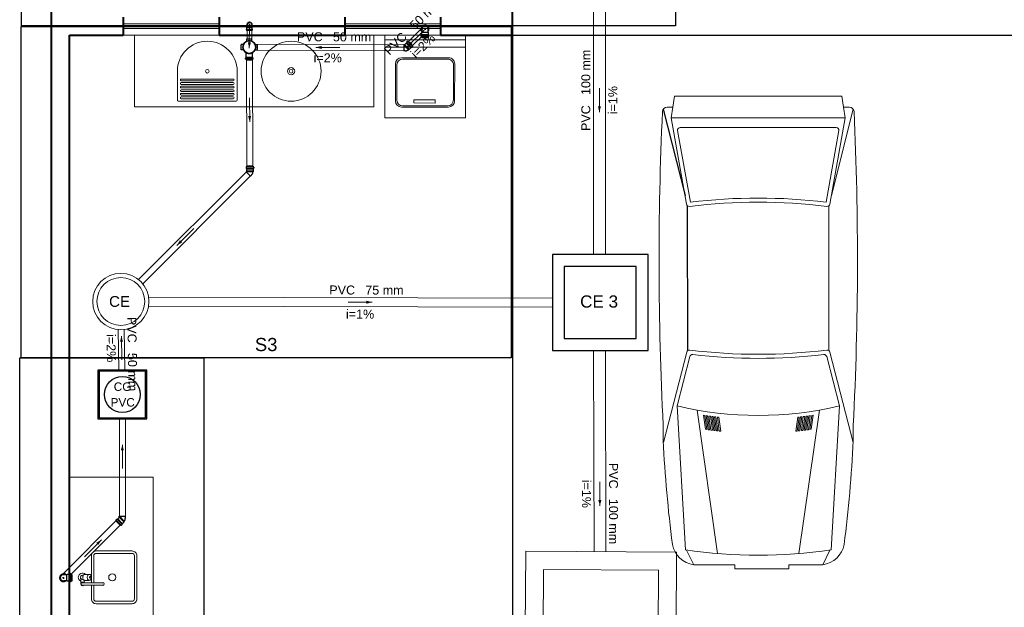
# Model space of a CAD drawing. Header units: millimetres. Extents: x 26 to 1362, y 24 to 358.
# Tile 193 of 256: x 987 to 995, y 335 to 340. Entities that reach past the tile are written whole.
import ezdxf

# ---------------------------------------------------------------- set-up
doc = ezdxf.new("R2010")
doc.units = ezdxf.units.MM
doc.linetypes.add('CONTINU', pattern=[0])
for name, color, linetype in [('ARQ-PISO', 8, 'Continuous'), ('EXTERN-I', 251, 'Continuous'), ('Simbolos', 5, 'Continuous'), ('Simbolos_int', 2, 'Continuous')]:
    doc.layers.add(name, color=color, linetype=linetype)
for name, color, linetype, lineweight in [('DI-Detalhes', 1, 'Continuous', 30), ('MB_ALVENARIA', 7, 'Continuous', 40), ('MB_ESQUADRIA', 7, 'Continuous', 5), ('MB_MOBILIÁRIO', 8, 'Continuous', 13), ('Nível 1', 7, 'Continuous', 5), ('Textos', 7, 'Continuous', 5), ('TQ-Condutos', 3, 'Continuous', 5), ('TQ-Conexões', 9, 'Continuous', 5), ('TQ-Sentido conduto', 9, 'Continuous', 5), ('TQ-Textos conduto', 7, 'Continuous', 5)]:
    doc.layers.add(name, color=color, linetype=linetype, lineweight=lineweight)
doc.styles.add('arial', font='arial.ttf')

msp = doc.modelspace()

# ---------------------------------------------------------------- hatches: boundary and pattern name
at = {"layer": 'TQ-Sentido conduto', "linetype": 'CONTINU'}
for points in [[(988.9686, 339.8661), (988.9821, 339.9142), (988.9562, 339.9145)], [(990.2869, 339.8761), (990.3304, 339.9007), (990.3122, 339.9192)], [(989.5238, 339.8714), (989.5721, 339.8583), (989.5722, 339.8842)], [(991.8928, 339.3314), (991.9057, 339.3797), (991.8799, 339.3797)], [(988.9716, 339.2511), (988.9843, 339.2994), (988.9584, 339.2993)], [(988.3639, 338.2187), (988.4072, 338.2437), (988.3889, 338.262)], [(989.9942, 337.7444), (989.9459, 337.7575), (989.9458, 337.7316)], [(987.9002, 337.4622), (987.8881, 337.4137), (987.9139, 337.4141)], [(987.9081, 336.5553), (987.8952, 336.507), (987.9211, 336.507)], [(991.8967, 336.0451), (991.9095, 336.0935), (991.8837, 336.0934)], [(987.7326, 335.761), (987.6893, 335.736), (987.7076, 335.7177)]]:
    msp.add_hatch(color=256, dxfattribs=at).paths.add_polyline_path(points)

# ---------------------------------------------------------------- linework, layer by layer
at = {"layer": 'ARQ-PISO', "linetype": 'CONTINU'}
for q in [(999.2956, 339.975), (991.1656, 330.8243)]:
    msp.add_line((991.1656, 339.9743), q, dxfattribs=at)
at = {"layer": 'DI-Detalhes', "linetype": 'CONTINU'}
for points in [[(987.0662, 341.9076), (992.5283, 341.9076), (992.5283, 340.0525), (987.0662, 340.0525), (987.0662, 341.9076)], [(987.0617, 340.0457), (991.1569, 340.0457), (991.1569, 337.2796), (987.0617, 337.2796), (987.0617, 340.0457)], [(987.0507, 337.2796), (988.5895, 337.2796), (988.5895, 334.5848), (987.0507, 334.5848), (987.0507, 337.2796)]]:
    msp.add_lwpolyline(points, dxfattribs=at)
at = {"layer": 'EXTERN-I', "linetype": 'CONTINU'}
for p, q in [((992.4258, 339.3552), (992.6082, 338.6339)), ((992.6312, 337.3408), (992.6297, 338.5488))]:
    msp.add_line(p, q, dxfattribs=at)
at = {"layer": 'MB_ALVENARIA', "linetype": 'CONTINU'}
msp.add_line((987.3156, 302.9143), (987.3156, 347.8343), dxfattribs=at)
for points in [[(991.1656, 339.9743), (991.1656, 340.2743)], [(987.9156, 340.1243), (987.9156, 339.9743)], [(988.7156, 340.1243), (988.7156, 339.9743)], [(989.7656, 340.1243), (989.7656, 339.9743)], [(990.5656, 340.1243), (990.5656, 339.9743)], [(987.4656, 339.9743), (987.9156, 339.9743)], [(987.4656, 330.8243), (987.4656, 339.9743)], [(988.7156, 339.9743), (989.7656, 339.9743)], [(990.5656, 339.9743), (991.1656, 339.9743)]]:
    msp.add_lwpolyline(points, dxfattribs=at)
at = {"layer": 'MB_ESQUADRIA', "linetype": 'CONTINU'}
for points in [[(987.9156, 340.0693), (988.7156, 340.0693)], [(989.7656, 340.0693), (990.5656, 340.0693)], [(987.9156, 340.0293), (988.7156, 340.0293)], [(989.7656, 340.0293), (990.5656, 340.0293)], [(987.9156, 339.9743), (988.7156, 339.9743)], [(989.7656, 339.9743), (990.5656, 339.9743)]]:
    msp.add_lwpolyline(points, dxfattribs=at)
at = {"layer": 'MB_MOBILIÁRIO', "linetype": 'CONTINU'}
for p, q in [((988.0087, 339.3743), (988.0087, 339.9743)), ((990.0087, 339.3743), (990.0087, 339.9743)), ((990.0996, 339.9743), (990.0996, 339.2833)), ((990.7745, 339.9343), (990.0996, 339.9343)), ((990.7731, 339.2833), (990.7745, 339.9743)), ((990.7745, 339.8743), (990.0996, 339.8743)), ((990.1896, 339.7343), (990.1896, 339.4233)), ((990.634, 339.7843), (990.2396, 339.7843)), ((990.624, 339.7743), (990.2496, 339.7743)), ((990.6834, 339.4232), (990.684, 339.7342)), ((988.3674, 339.6727), (988.3674, 339.4302)), ((988.8674, 339.4302), (988.8674, 339.6727)), ((990.1996, 339.7243), (990.1996, 339.4333)), ((990.6734, 339.4332), (990.674, 339.7242)), ((988.8349, 339.6077), (988.3999, 339.6077)), ((988.3999, 339.5927), (988.8349, 339.5927)), ((988.8349, 339.5777), (988.3999, 339.5777)), ((988.3999, 339.5627), (988.8349, 339.5627)), ((988.8349, 339.5477), (988.3999, 339.5477)), ((988.3999, 339.5327), (988.8349, 339.5327)), ((988.8349, 339.5177), (988.3999, 339.5177)), ((988.3999, 339.5027), (988.8349, 339.5027)), ((988.8349, 339.4877), (988.3999, 339.4877)), ((988.3749, 339.4227), (988.8599, 339.4227)), ((988.3999, 339.4727), (988.8349, 339.4727)), ((988.8349, 339.4577), (988.3999, 339.4577)), ((988.3999, 339.4427), (988.8349, 339.4427)), ((990.5203, 339.4343), (990.3414, 339.4343)), ((990.3414, 339.4343), (990.3414, 339.4096)), ((990.3414, 339.4096), (990.5203, 339.4065)), ((990.5203, 339.4065), (990.5203, 339.4343)), ((988.0087, 339.3743), (990.0087, 339.3743)), ((990.2396, 339.3733), (990.6334, 339.3733)), ((990.2496, 339.3833), (990.6234, 339.3833)), ((994.013, 339.3552), (993.8306, 338.6339)), ((990.0996, 339.2833), (990.7731, 339.2833)), ((992.4922, 339.2826), (993.9466, 339.2826)), ((993.8076, 337.3408), (993.8091, 338.5488)), ((992.7092, 336.844), (992.8792, 335.6456)), ((993.7296, 336.844), (993.5596, 335.6456)), ((988.1656, 336.2852), (987.4656, 336.2852)), ((988.1656, 336.2852), (988.1656, 334.6102)), ((992.6809, 335.5522), (992.6214, 335.6751)), ((993.7579, 335.5522), (993.8174, 335.6751))]:
    msp.add_line(p, q, dxfattribs=at)
for points in [[(993.9322, 339.3733), (993.9797, 339.3733, -0.400755), (994.0194, 339.3354), (994.0194, 339.3354, -0.024282), (994.0131, 336.7168), (994.0131, 336.7168), (994.0131, 336.5894, -0.01958), (993.9364, 335.7222), (993.9364, 335.7222, -0.323148), (993.7579, 335.5522), (993.7579, 335.5522), (993.4745, 335.5522), (993.4745, 335.5182), (993.0251, 335.5182), (993.0251, 335.5522), (992.6809, 335.5522, -0.323148), (992.5024, 335.7222), (992.5024, 335.7222, -0.01958), (992.4257, 336.5894), (992.4257, 336.5894), (992.4257, 336.7168, -0.024282), (992.4195, 339.3354), (992.4195, 339.3354, -0.400755), (992.4591, 339.3733), (992.4591, 339.3733), (992.5066, 339.3733), (992.5209, 339.464), (993.9179, 339.464), (993.9322, 339.3733)], [(993.9322, 339.3733), (993.9466, 339.2826), (993.8179, 338.563, -0.39825), (993.7928, 338.5445), (993.7928, 338.5445, 0.061136), (992.646, 338.5445), (992.646, 338.5445, -0.39825), (992.6209, 338.563), (992.6209, 338.563), (992.4922, 339.2826), (992.5066, 339.3733)], [(993.8931, 339.1765), (993.7863, 338.5796, 0.06), (992.6525, 338.5796), (992.6525, 338.5796), (992.5457, 339.1765, -0.467038), (992.5681, 339.2032), (992.5681, 339.2032), (993.8707, 339.2032, -0.467038), (993.8931, 339.1765), (993.8931, 339.1765)], [(994.0123, 336.5724), (993.8168, 337.3278, 0.376264), (993.7921, 337.3446), (993.7921, 337.3446, -0.061052), (992.6467, 337.3446), (992.6467, 337.3446, 0.376264), (992.622, 337.3278), (992.622, 337.3278), (992.4266, 336.5724)], [(993.8278, 335.6767, -0.074208), (992.611, 335.6767), (992.611, 335.6767), (992.541, 336.8788), (992.6475, 337.2905, -0.374478), (992.6721, 337.3073), (992.6721, 337.3073, 0.05791), (993.7667, 337.3073), (993.7667, 337.3073, -0.374478), (993.7913, 337.2905), (993.7913, 337.2905), (993.8978, 336.8788), (993.8278, 335.6767)], [(987.6492, 335.3827), (987.6492, 335.2677, 0.414214), (987.6892, 335.2277), (987.6892, 335.2277), (987.9892, 335.2277, 0.414214), (988.0292, 335.2677), (988.0292, 335.2677), (988.0292, 335.6277, 0.414214), (987.9892, 335.6677), (987.9892, 335.6677), (987.6892, 335.6677, 0.414214), (987.6492, 335.6277), (987.6492, 335.6277), (987.6492, 335.4552)], [(987.6692, 335.3827), (987.6692, 335.2677, 0.414214), (987.6892, 335.2477), (987.6892, 335.2477), (987.9892, 335.2477, 0.414214), (988.0092, 335.2677), (988.0092, 335.2677), (988.0092, 335.6277, 0.414214), (987.9892, 335.6477), (987.9892, 335.6477), (987.6892, 335.6477, 0.414214), (987.6692, 335.6277), (987.6692, 335.6277), (987.6692, 335.4027)], [(987.5601, 335.4161, -1.181649), (987.5996, 335.4727), (987.5996, 335.4727)], [(987.5821, 335.4652), (987.5751, 335.4652, 0.546464), (987.5592, 335.4404), (987.5592, 335.4404, 0.10784), (987.5601, 335.4363), (987.5601, 335.4363), (987.5601, 335.3927)], [(987.6323, 335.4727), (987.5947, 335.4727, 0.133256), (987.5883, 335.471), (987.5883, 335.471, 0.106756), (987.5822, 335.4654), (987.5822, 335.4654, 0.082828), (987.5785, 335.4576), (987.5785, 335.4576, 0.071352), (987.577, 335.4477), (987.577, 335.4477, 0.071352), (987.5785, 335.4378), (987.5785, 335.4378, 0.082828), (987.5822, 335.43), (987.5822, 335.43, 0.106756), (987.5883, 335.4245), (987.5883, 335.4245, 0.133256), (987.5947, 335.4227), (987.5947, 335.4227), (987.6323, 335.4227)], [(987.6323, 335.4227, 0.133256), (987.6387, 335.4245), (987.6387, 335.4245, 0.106756), (987.6448, 335.43), (987.6448, 335.43, 0.082828), (987.6486, 335.4378), (987.6486, 335.4378, 0.071352), (987.65, 335.4477), (987.65, 335.4477, 0.071352), (987.6486, 335.4576), (987.6486, 335.4576, 0.082828), (987.6448, 335.4654), (987.6448, 335.4654, 0.106756), (987.6387, 335.471), (987.6387, 335.471, 0.133256), (987.6323, 335.4727), (987.6323, 335.4727, 0.133256), (987.6259, 335.471), (987.6259, 335.471, 0.106756), (987.6198, 335.4654), (987.6198, 335.4654, 0.082828), (987.6161, 335.4576), (987.6161, 335.4576, 0.071352), (987.6146, 335.4477), (987.6146, 335.4477, 0.071352), (987.6161, 335.4378), (987.6161, 335.4378, 0.082828), (987.6198, 335.43), (987.6198, 335.43, 0.106756), (987.6259, 335.4245), (987.6259, 335.4245, 0.133256), (987.6323, 335.4227), (987.6323, 335.4227)], [(987.6398, 335.4552, 0.133256), (987.6379, 335.4547), (987.6379, 335.4547, 0.106756), (987.6361, 335.453), (987.6361, 335.453, 0.082828), (987.6349, 335.4507), (987.6349, 335.4507, 0.071352), (987.6345, 335.4477), (987.6345, 335.4477, 0.071352), (987.6349, 335.4447), (987.6349, 335.4447, 0.082828), (987.6361, 335.4424), (987.6361, 335.4424, 0.106756), (987.6379, 335.4407), (987.6379, 335.4407, 0.133256), (987.6398, 335.4402), (987.6398, 335.4402, 0.133256), (987.6417, 335.4407), (987.6417, 335.4407, 0.106756), (987.6436, 335.4424), (987.6436, 335.4424, 0.082828), (987.6447, 335.4447), (987.6447, 335.4447, 0.071352), (987.6451, 335.4477), (987.6451, 335.4477, 0.071352), (987.6447, 335.4507), (987.6447, 335.4507, 0.082828), (987.6436, 335.453), (987.6436, 335.453, 0.106756), (987.6417, 335.4547), (987.6417, 335.4547, 0.133256), (987.6398, 335.4552), (987.6398, 335.4552)], [(987.5601, 335.4387, 0.263265), (987.5751, 335.4302), (987.5751, 335.4302), (987.5821, 335.4302)], [(987.5863, 335.3827, -2.618034), (987.5863, 335.4027), (987.5863, 335.4027)], [(987.5751, 335.3827, -1), (987.5751, 335.4027), (987.5751, 335.4027)], [(987.5996, 335.4227, -0.083262), (987.5901, 335.4161), (987.5901, 335.4161)], [(987.7376, 335.4027, -2), (987.7376, 335.3827), (987.7376, 335.3827)], [(987.7451, 335.4027, -1), (987.7451, 335.3827), (987.7451, 335.3827)]]:
    msp.add_lwpolyline(points, format="xyb", dxfattribs=at)
for points in [[(992.7728, 336.7991), (992.7611, 336.8009), (992.7611, 336.8009), (992.7777, 336.6838), (992.7894, 336.6821), (992.7894, 336.6821), (992.7728, 336.7991)], [(992.8128, 336.6789), (992.7962, 336.7957), (992.7845, 336.7974), (992.7845, 336.7974), (992.8011, 336.6805), (992.8128, 336.6789), (992.8128, 336.6789)], [(992.8079, 336.794), (992.8244, 336.6774), (992.8361, 336.6759), (992.8361, 336.6759), (992.8196, 336.7924), (992.8079, 336.794), (992.8079, 336.794)], [(992.8594, 336.6731), (992.8429, 336.7893), (992.8312, 336.7908), (992.8312, 336.7908), (992.8478, 336.6745), (992.8594, 336.6731), (992.8594, 336.6731)], [(992.8662, 336.7864), (992.8546, 336.7879), (992.8546, 336.7879), (992.871, 336.6717), (992.8827, 336.6704), (992.8827, 336.6704), (992.8662, 336.7864)], [(992.9059, 336.668), (992.8895, 336.7838), (992.8779, 336.7851), (992.8779, 336.7851), (992.8943, 336.6692), (992.9059, 336.668), (992.9059, 336.668)], [(993.5609, 336.7851), (993.5493, 336.7838), (993.5493, 336.7838), (993.5329, 336.668), (993.5445, 336.6692), (993.5445, 336.6692), (993.5609, 336.7851)], [(993.5678, 336.6717), (993.5842, 336.7879), (993.5726, 336.7864), (993.5726, 336.7864), (993.5561, 336.6704), (993.5678, 336.6717), (993.5678, 336.6717)], [(993.5911, 336.6745), (993.6076, 336.7908), (993.5959, 336.7893), (993.5959, 336.7893), (993.5794, 336.6731), (993.5911, 336.6745), (993.5911, 336.6745)], [(993.6027, 336.6759), (993.6144, 336.6774), (993.6144, 336.6774), (993.6309, 336.794), (993.6192, 336.7924), (993.6192, 336.7924), (993.6027, 336.6759)], [(993.6377, 336.6805), (993.6543, 336.7974), (993.6426, 336.7957), (993.6426, 336.7957), (993.626, 336.6789), (993.6377, 336.6805), (993.6377, 336.6805)], [(993.666, 336.7991), (993.6494, 336.6821), (993.6611, 336.6838), (993.6611, 336.6838), (993.6777, 336.8009), (993.666, 336.7991), (993.666, 336.7991)], [(987.5751, 335.4027), (987.7451, 335.4027)], [(987.5751, 335.3827), (987.7451, 335.3827)], [(987.5901, 335.4027), (987.5901, 335.4236)], [(987.6492, 335.4403), (987.6492, 335.4027)]]:
    msp.add_lwpolyline(points, dxfattribs=at)
for centre, radius in [((989.3174, 339.6727), 0.25), ((988.6174, 339.6727), 0.015), ((989.3174, 339.6727), 0.03), ((989.3174, 339.6727), 0.015), ((987.8242, 335.4477), 0.03)]:
    msp.add_circle(centre, radius, dxfattribs=at)
for centre, radius, start, end in [((988.6174, 339.6727), 0.25, 0, 180), ((990.2396, 339.7343), 0.05, 90, 180), ((990.2496, 339.7243), 0.05, 90, 180), ((990.624, 339.7243), 0.05, 359.89041, 90), ((990.634, 339.7343), 0.05, 359.89041, 90), ((988.3999, 339.6002), 0.0075, 90, 180), ((988.3999, 339.6002), 0.0075, 180, 270), ((988.3999, 339.5702), 0.0075, 90, 180), ((988.3999, 339.5702), 0.0075, 180, 270), ((988.8349, 339.6002), 0.0075, 360, 90), ((988.8349, 339.6002), 0.0075, 270, 360), ((988.8349, 339.5702), 0.0075, 0, 90), ((988.8349, 339.5702), 0.0075, 270, 360), ((988.3999, 339.5402), 0.0075, 90, 180), ((988.3999, 339.5402), 0.0075, 180, 270), ((988.3999, 339.5102), 0.0075, 90, 180), ((988.3999, 339.5102), 0.0075, 180, 270), ((988.3999, 339.4802), 0.0075, 90, 180), ((988.8349, 339.5402), 0.0075, 0, 90), ((988.8349, 339.5402), 0.0075, 270, 360), ((988.8349, 339.5102), 0.0075, 0, 90), ((988.8349, 339.5102), 0.0075, 270, 360), ((988.8349, 339.4802), 0.0075, 0, 90), ((988.3749, 339.4302), 0.0075, 180, 270), ((988.3999, 339.4802), 0.0075, 180, 270), ((988.3999, 339.4502), 0.0075, 90, 180), ((988.3999, 339.4502), 0.0075, 180, 270), ((988.8349, 339.4802), 0.0075, 270, 360), ((988.8349, 339.4502), 0.0075, 0, 90), ((988.8349, 339.4502), 0.0075, 270, 0), ((988.8599, 339.4302), 0.0075, 270, 0), ((990.2396, 339.4233), 0.05, 180, 270), ((990.2496, 339.4333), 0.05, 180, 270), ((990.6234, 339.4333), 0.05, 270, 359.89041), ((990.6334, 339.4233), 0.05, 270, 359.89041), ((993.2194, 339.7386), 2.9392, 256.65456, 283.34544)]:
    msp.add_arc(centre, radius, start, end, dxfattribs=at)
at = {"layer": 'Nível 1', "color": 9, "linetype": 'CONTINU'}
msp.add_circle((987.8956, 337.7504), 0.235, dxfattribs=at)
at = {"layer": 'Nível 1', "color": 7, "linetype": 'CONTINU'}
msp.add_circle((987.8956, 337.7504), 0.2, dxfattribs=at)
at = {"layer": 'Simbolos', "linetype": 'CONTINU'}
for p, q in [((988.9503, 340.0586), (988.9502, 340.0489)), ((988.9453, 340.0171), (988.9454, 340.0219)), ((988.9461, 340.0162), (988.9476, 340.0157)), ((988.9463, 340.0229), (988.9475, 340.023)), ((988.9483, 340.0117), (988.9483, 340.0148)), ((988.9924, 340.0111), (988.9483, 340.0117)), ((988.9484, 340.024), (988.9486, 340.0381)), ((988.9486, 340.0381), (988.95, 340.0396)), ((988.9502, 340.0489), (988.95, 340.0396)), ((988.9914, 340.0484), (988.9912, 340.0391)), ((988.9927, 340.0376), (988.9912, 340.0391)), ((988.9915, 340.0581), (988.9914, 340.0484)), ((988.9924, 340.0111), (988.9924, 340.0142)), ((988.9925, 340.0234), (988.9927, 340.0376)), ((988.9947, 340.0156), (988.9931, 340.0152)), ((988.9946, 340.0223), (988.9934, 340.0224)), ((988.9954, 340.0165), (988.9955, 340.0213)), ((990.4057, 340.0288), (990.395, 340.0182)), ((990.4095, 339.9772), (990.4097, 339.9774)), ((990.4095, 339.9725), (990.4095, 339.9772)), ((990.4097, 339.9774), (990.4098, 339.9942)), ((990.4098, 339.9942), (990.4117, 339.996)), ((990.4117, 339.996), (990.4118, 340.0213)), ((990.4623, 339.9956), (990.4625, 340.0209)), ((990.4641, 339.9938), (990.4623, 339.9956)), ((990.464, 339.977), (990.4641, 339.9938)), ((990.4642, 339.9768), (990.464, 339.977)), ((990.4642, 339.9722), (990.4642, 339.9768)), ((988.9201, 339.8953), (988.8999, 339.8952)), ((988.9001, 339.8516), (988.8999, 339.8952)), ((988.9465, 339.9427), (988.9901, 339.9429)), ((988.9466, 339.9221), (988.9465, 339.9427)), ((988.9902, 339.9223), (988.9901, 339.9429)), ((989.017, 339.8958), (989.0377, 339.8959)), ((989.0379, 339.8523), (989.0377, 339.8959)), ((990.2666, 339.8937), (990.2586, 339.8938)), ((990.2796, 339.907), (990.2677, 339.8952)), ((990.2677, 339.8952), (990.2677, 339.8947)), ((990.283, 339.9106), (990.2796, 339.9073)), ((990.2796, 339.9073), (990.2796, 339.907)), ((990.2813, 339.914), (990.283, 339.9119)), ((990.2877, 339.9215), (990.2814, 339.9153)), ((990.2889, 339.9216), (990.2915, 339.9201)), ((990.2958, 339.9233), (990.2927, 339.9202)), ((990.3342, 339.8843), (990.2958, 339.9233)), ((990.405, 339.9616), (990.405, 339.9703)), ((990.4057, 339.9606), (990.4087, 339.9598)), ((990.4059, 339.9713), (990.4086, 339.9715)), ((990.4094, 339.9545), (990.4094, 339.9588)), ((990.4094, 339.9545), (990.4641, 339.9541)), ((990.4641, 339.9541), (990.4641, 339.9584)), ((990.4678, 339.9602), (990.4648, 339.9594)), ((990.4677, 339.9709), (990.4651, 339.9711)), ((990.4686, 339.9611), (990.4686, 339.9699)), ((988.9204, 339.8517), (988.9001, 339.8516)), ((988.9419, 339.7898), (988.9417, 339.8271)), ((988.9962, 339.79), (988.996, 339.8274)), ((989.0172, 339.8522), (989.0379, 339.8523)), ((990.2707, 339.843), (990.2582, 339.8431)), ((990.2991, 339.8525), (990.3003, 339.8515)), ((990.3023, 339.8536), (990.3003, 339.8515)), ((990.3032, 339.8566), (990.3014, 339.8547)), ((990.3014, 339.8547), (990.3023, 339.8536)), ((990.3058, 339.8565), (990.3032, 339.8566)), ((990.3177, 339.8683), (990.3058, 339.8565)), ((990.318, 339.8683), (990.3177, 339.8683)), ((990.3214, 339.8716), (990.318, 339.8683)), ((990.3247, 339.87), (990.3227, 339.8717)), ((990.3323, 339.8762), (990.3261, 339.87)), ((990.3325, 339.8774), (990.331, 339.8801)), ((990.3342, 339.8843), (990.3311, 339.8813)), ((988.9373, 339.7757), (988.9373, 339.7826)), ((988.9418, 339.7738), (988.9381, 339.7748)), ((988.9408, 339.7839), (988.9382, 339.7836)), ((988.9417, 339.7896), (988.9419, 339.7898)), ((988.9417, 339.7849), (988.9417, 339.7896)), ((988.9418, 339.7668), (988.9418, 339.7738)), ((988.9418, 339.7668), (988.9965, 339.7671)), ((988.9964, 339.7898), (988.9962, 339.79)), ((988.9964, 339.7851), (988.9964, 339.7898)), ((988.9965, 339.774), (989.0002, 339.7751)), ((988.9965, 339.7671), (988.9965, 339.774)), ((988.9974, 339.7841), (989, 339.7839)), ((989.0009, 339.776), (989.0009, 339.7829)), ((988.9468, 338.8373), (988.9411, 338.8316)), ((988.9416, 338.8717), (988.9416, 338.863)), ((988.9423, 338.8727), (988.9453, 338.8735)), ((988.9425, 338.862), (988.9452, 338.8618)), ((989.0007, 338.8791), (988.946, 338.8788)), ((988.946, 338.8788), (988.946, 338.8745)), ((988.9461, 338.8608), (988.9461, 338.8561)), ((988.9461, 338.8561), (988.9463, 338.8559)), ((988.9463, 338.8559), (988.9464, 338.8391)), ((988.9464, 338.8391), (988.9468, 338.8387)), ((989.0007, 338.8394), (988.9989, 338.8375)), ((988.9989, 338.8375), (988.9989, 338.8349)), ((988.9989, 338.8349), (989.0004, 338.8348)), ((988.9989, 338.8317), (989.0004, 338.8319)), ((989.0004, 338.8348), (989.0004, 338.8319)), ((989.0008, 338.8564), (989.0006, 338.8562)), ((989.0006, 338.8562), (989.0007, 338.8394)), ((989.0007, 338.8791), (989.0007, 338.8748)), ((989.0008, 338.861), (989.0008, 338.8564)), ((989.0044, 338.873), (989.0015, 338.8738)), ((989.0043, 338.8623), (989.0017, 338.862)), ((989.0052, 338.872), (989.0052, 338.8633)), ((988.9859, 338.8048), (988.9771, 338.7959)), ((987.8694, 335.9362), (987.8812, 335.9481)), ((987.8812, 335.9481), (987.8818, 335.9481)), ((987.8828, 335.9491), (987.8828, 335.9572)), ((987.9335, 335.9447), (987.9335, 335.9572)), ((987.853, 335.9201), (987.8561, 335.9232)), ((987.8917, 335.8815), (987.853, 335.9201)), ((987.8547, 335.9271), (987.8562, 335.9244)), ((987.8549, 335.9283), (987.861, 335.9345)), ((987.8624, 335.9345), (987.8644, 335.9328)), ((987.8658, 335.9329), (987.8691, 335.9362)), ((987.8691, 335.9362), (987.8694, 335.9362)), ((987.8917, 335.8815), (987.8947, 335.8845)), ((987.8986, 335.8831), (987.896, 335.8847)), ((987.8998, 335.8833), (987.906, 335.8895)), ((987.9044, 335.8942), (987.9078, 335.8975)), ((987.9061, 335.8909), (987.9044, 335.8929)), ((987.9078, 335.8978), (987.9196, 335.9097)), ((987.9078, 335.8975), (987.9078, 335.8978)), ((987.9196, 335.9122), (987.9215, 335.9141)), ((987.9196, 335.9097), (987.9196, 335.9122)), ((987.9215, 335.9141), (987.9226, 335.9131)), ((987.9226, 335.9131), (987.9247, 335.9152)), ((987.9237, 335.9163), (987.9247, 335.9152)), ((987.4113, 335.4756), (987.4219, 335.4863)), ((987.4441, 335.4694), (987.4188, 335.4694)), ((987.4459, 335.4712), (987.4441, 335.4694)), ((987.4627, 335.4712), (987.4459, 335.4712)), ((987.4629, 335.4714), (987.4627, 335.4712)), ((987.4675, 335.4714), (987.4629, 335.4714)), ((987.4688, 335.475), (987.4685, 335.4723)), ((987.4785, 335.4759), (987.4698, 335.4759)), ((987.4795, 335.4751), (987.4803, 335.4722)), ((987.4856, 335.4714), (987.4813, 335.4714)), ((987.4856, 335.4714), (987.4856, 335.4167)), ((987.4441, 335.4187), (987.4188, 335.4187)), ((987.4459, 335.4169), (987.4441, 335.4187)), ((987.4627, 335.4169), (987.4459, 335.4169)), ((987.4629, 335.4167), (987.4627, 335.4169)), ((987.4675, 335.4167), (987.4629, 335.4167)), ((987.4688, 335.4132), (987.4685, 335.4158)), ((987.4785, 335.4123), (987.4698, 335.4123)), ((987.4795, 335.413), (987.4803, 335.416)), ((987.4856, 335.4167), (987.4813, 335.4167))]:
    msp.add_line(p, q, dxfattribs=at)
for points in [[(988.9915, 340.0581), (988.9912, 340.0617), (988.9903, 340.0652), (988.9888, 340.0685), (988.9868, 340.0714), (988.9843, 340.074), (988.9814, 340.0761), (988.9781, 340.0776), (988.9747, 340.0786), (988.9711, 340.079), (988.9675, 340.0787), (988.9641, 340.0778), (988.9608, 340.0763), (988.9578, 340.0743), (988.9553, 340.0718), (988.9532, 340.0689), (988.9516, 340.0657), (988.9506, 340.0622), (988.9503, 340.0586)], [(988.9453, 340.0171), (988.9453, 340.017), (988.9454, 340.0168), (988.9454, 340.0167), (988.9455, 340.0166), (988.9456, 340.0165), (988.9457, 340.0164), (988.9458, 340.0163), (988.9459, 340.0162), (988.9461, 340.0162)], [(988.9463, 340.0229), (988.9461, 340.0229), (988.946, 340.0228), (988.9458, 340.0227), (988.9457, 340.0226), (988.9456, 340.0225), (988.9455, 340.0224), (988.9454, 340.0222), (988.9454, 340.0221), (988.9454, 340.0219)], [(988.9475, 340.023), (988.9476, 340.023), (988.9478, 340.0231), (988.9479, 340.0231), (988.9481, 340.0232), (988.9482, 340.0234), (988.9483, 340.0235), (988.9483, 340.0236), (988.9484, 340.0238), (988.9484, 340.024)], [(988.9483, 340.0148), (988.9483, 340.0149), (988.9483, 340.015), (988.9482, 340.0152), (988.9481, 340.0153), (988.9481, 340.0154), (988.9479, 340.0155), (988.9478, 340.0156), (988.9477, 340.0157), (988.9476, 340.0157)], [(988.9931, 340.0152), (988.993, 340.0151), (988.9929, 340.0151), (988.9928, 340.015), (988.9927, 340.0149), (988.9926, 340.0148), (988.9925, 340.0147), (988.9924, 340.0145), (988.9924, 340.0144), (988.9924, 340.0142)], [(988.9925, 340.0234), (988.9925, 340.0233), (988.9926, 340.0231), (988.9926, 340.023), (988.9927, 340.0228), (988.9928, 340.0227), (988.9929, 340.0226), (988.9931, 340.0225), (988.9932, 340.0225), (988.9934, 340.0224)], [(988.9955, 340.0213), (988.9955, 340.0215), (988.9954, 340.0216), (988.9954, 340.0218), (988.9953, 340.0219), (988.9952, 340.0221), (988.995, 340.0222), (988.9949, 340.0222), (988.9947, 340.0223), (988.9946, 340.0223)], [(988.9947, 340.0156), (988.9948, 340.0156), (988.9949, 340.0157), (988.9951, 340.0158), (988.9952, 340.0159), (988.9953, 340.016), (988.9953, 340.0161), (988.9954, 340.0162), (988.9954, 340.0164), (988.9954, 340.0165)], [(990.4625, 340.0209), (990.4627, 340.0241), (990.4626, 340.0273), (990.462, 340.0305), (990.461, 340.0335), (990.4597, 340.0364), (990.458, 340.0392), (990.4559, 340.0416), (990.4536, 340.0438), (990.451, 340.0458), (990.4482, 340.0473), (990.4453, 340.0485), (990.4422, 340.0493), (990.439, 340.0498), (990.4358, 340.0498), (990.4326, 340.0494), (990.4295, 340.0486), (990.4265, 340.0475), (990.4237, 340.0459), (990.4211, 340.0441), (990.4187, 340.0419), (990.4166, 340.0394), (990.4149, 340.0367), (990.4135, 340.0339), (990.4125, 340.0308), (990.4119, 340.0277), (990.4116, 340.0245), (990.4118, 340.0213)], [(988.9963, 339.9191), (988.988, 339.9232), (988.9791, 339.9258), (988.9699, 339.9268), (988.9607, 339.9262), (988.9517, 339.924), (988.9432, 339.9203), (988.9355, 339.9152), (988.9288, 339.9088), (988.9233, 339.9014), (988.9192, 339.8931), (988.9166, 339.8842), (988.9156, 339.875), (988.9162, 339.8657), (988.9184, 339.8567), (988.9221, 339.8483), (988.9272, 339.8406), (988.9336, 339.8339), (988.9411, 339.8284), (988.9494, 339.8243), (988.9582, 339.8217), (988.9674, 339.8207), (988.9767, 339.8212), (988.9857, 339.8234), (988.9941, 339.8271), (989.0018, 339.8323), (989.0085, 339.8387), (989.014, 339.8461), (989.0181, 339.8544), (989.0207, 339.8633), (989.0218, 339.8725), (989.0212, 339.8817), (989.019, 339.8907), (989.0153, 339.8992), (989.0101, 339.9069), (989.0037, 339.9136), (988.9963, 339.9191)], [(989.014, 339.8461), (989.0181, 339.8544), (989.0207, 339.8633), (989.0218, 339.8725), (989.0212, 339.8817), (989.019, 339.8907), (989.0153, 339.8992), (989.0101, 339.9069), (989.0037, 339.9136), (988.9963, 339.9191), (988.988, 339.9232), (988.9791, 339.9258), (988.9699, 339.9268), (988.9607, 339.9262), (988.9517, 339.924), (988.9432, 339.9203), (988.9355, 339.9152), (988.9288, 339.9088), (988.9233, 339.9014), (988.9192, 339.8931), (988.9166, 339.8842), (988.9156, 339.875), (988.9162, 339.8657), (988.9184, 339.8567), (988.9221, 339.8483), (988.9272, 339.8406), (988.9336, 339.8339), (988.9411, 339.8284), (988.9494, 339.8243), (988.9582, 339.8217), (988.9674, 339.8207), (988.9767, 339.8212), (988.9857, 339.8234), (988.9941, 339.8271), (989.0018, 339.8323), (989.0085, 339.8387), (989.014, 339.8461)], [(989.0138, 339.9018), (989.0082, 339.9092), (989.0015, 339.9155), (988.9937, 339.9206), (988.9852, 339.9242), (988.9762, 339.9263), (988.9669, 339.9268), (988.9577, 339.9257), (988.9489, 339.923), (988.9406, 339.9188), (988.9332, 339.9133), (988.9269, 339.9065), (988.9218, 339.8988), (988.9182, 339.8903), (988.9161, 339.8812), (988.9156, 339.872), (988.9167, 339.8628), (988.9194, 339.854), (988.9236, 339.8457), (988.9291, 339.8383), (988.9359, 339.832), (988.9436, 339.8269), (988.9522, 339.8233), (988.9612, 339.8212), (988.9704, 339.8207), (988.9796, 339.8218), (988.9885, 339.8245), (988.9967, 339.8286), (989.0041, 339.8342), (989.0104, 339.841), (989.0155, 339.8487), (989.0191, 339.8572), (989.0212, 339.8662), (989.0217, 339.8755), (989.0206, 339.8847), (989.0179, 339.8935), (989.0138, 339.9018)], [(989.0138, 339.9018), (989.0122, 339.9041), (989.0106, 339.9063), (989.0089, 339.9084), (989.007, 339.9105), (989.005, 339.9124), (989.003, 339.9143), (989.0008, 339.916), (988.9986, 339.9176), (988.9963, 339.9191)], [(990.2666, 339.8937), (990.2668, 339.8937), (990.267, 339.8938), (990.2672, 339.8938), (990.2673, 339.8939), (990.2674, 339.8941), (990.2675, 339.8942), (990.2676, 339.8944), (990.2676, 339.8945), (990.2677, 339.8947)], [(990.2814, 339.9153), (990.2813, 339.9152), (990.2812, 339.915), (990.2812, 339.9149), (990.2811, 339.9147), (990.2811, 339.9146), (990.2811, 339.9144), (990.2812, 339.9142), (990.2813, 339.9141), (990.2813, 339.914)], [(990.283, 339.9106), (990.2831, 339.9107), (990.2831, 339.9108), (990.2832, 339.911), (990.2832, 339.9112), (990.2833, 339.9113), (990.2832, 339.9115), (990.2832, 339.9116), (990.2831, 339.9118), (990.283, 339.9119)], [(990.2889, 339.9216), (990.2887, 339.9217), (990.2886, 339.9217), (990.2885, 339.9217), (990.2883, 339.9217), (990.2882, 339.9217), (990.288, 339.9217), (990.2879, 339.9216), (990.2878, 339.9216), (990.2877, 339.9215)], [(990.2915, 339.9201), (990.2916, 339.92), (990.2918, 339.92), (990.2919, 339.9199), (990.2921, 339.9199), (990.2922, 339.9199), (990.2924, 339.92), (990.2925, 339.92), (990.2926, 339.9201), (990.2927, 339.9202)], [(990.4059, 339.9713), (990.4058, 339.9713), (990.4056, 339.9712), (990.4055, 339.9712), (990.4053, 339.9711), (990.4052, 339.9709), (990.4051, 339.9708), (990.4051, 339.9707), (990.405, 339.9705), (990.405, 339.9703)], [(990.405, 339.9616), (990.405, 339.9614), (990.405, 339.9613), (990.405, 339.9612), (990.4051, 339.961), (990.4052, 339.9609), (990.4053, 339.9608), (990.4054, 339.9607), (990.4056, 339.9607), (990.4057, 339.9606)], [(990.4086, 339.9715), (990.4087, 339.9716), (990.4089, 339.9716), (990.409, 339.9717), (990.4092, 339.9718), (990.4093, 339.9719), (990.4094, 339.9721), (990.4094, 339.9722), (990.4095, 339.9724), (990.4095, 339.9725)], [(990.4094, 339.9588), (990.4094, 339.959), (990.4094, 339.9591), (990.4093, 339.9592), (990.4092, 339.9594), (990.4091, 339.9595), (990.409, 339.9596), (990.4089, 339.9597), (990.4088, 339.9597), (990.4087, 339.9598)], [(990.4648, 339.9594), (990.4647, 339.9593), (990.4646, 339.9593), (990.4644, 339.9592), (990.4643, 339.9591), (990.4643, 339.959), (990.4642, 339.9588), (990.4641, 339.9587), (990.4641, 339.9586), (990.4641, 339.9584)], [(990.4642, 339.9722), (990.4642, 339.972), (990.4642, 339.9718), (990.4643, 339.9717), (990.4644, 339.9715), (990.4645, 339.9714), (990.4646, 339.9713), (990.4648, 339.9712), (990.4649, 339.9712), (990.4651, 339.9711)], [(990.4686, 339.9699), (990.4686, 339.9701), (990.4686, 339.9702), (990.4685, 339.9704), (990.4684, 339.9705), (990.4683, 339.9706), (990.4682, 339.9707), (990.468, 339.9708), (990.4679, 339.9709), (990.4677, 339.9709)], [(990.4678, 339.9602), (990.4679, 339.9602), (990.4681, 339.9603), (990.4682, 339.9604), (990.4683, 339.9605), (990.4684, 339.9606), (990.4685, 339.9607), (990.4685, 339.9608), (990.4685, 339.961), (990.4686, 339.9611)], [(988.9417, 339.8271), (988.9417, 339.8273), (988.9417, 339.8275), (988.9417, 339.8276), (988.9416, 339.8278), (988.9415, 339.8279), (988.9414, 339.8281), (988.9413, 339.8282), (988.9412, 339.8283), (988.941, 339.8284)], [(988.9967, 339.8287), (988.9966, 339.8286), (988.9965, 339.8285), (988.9964, 339.8283), (988.9963, 339.8282), (988.9962, 339.828), (988.9961, 339.8279), (988.9961, 339.8277), (988.996, 339.8276), (988.996, 339.8274)], [(990.2707, 339.843), (990.2741, 339.8431), (990.2774, 339.8435), (990.2808, 339.8441), (990.284, 339.8449), (990.2873, 339.846), (990.2904, 339.8473), (990.2934, 339.8488), (990.2963, 339.8506), (990.2991, 339.8525)], [(990.3227, 339.8717), (990.3226, 339.8718), (990.3224, 339.8718), (990.3223, 339.8719), (990.3221, 339.8719), (990.3219, 339.8719), (990.3218, 339.8719), (990.3216, 339.8718), (990.3215, 339.8717), (990.3214, 339.8716)], [(990.3247, 339.87), (990.3249, 339.8699), (990.325, 339.8698), (990.3252, 339.8698), (990.3253, 339.8697), (990.3255, 339.8697), (990.3257, 339.8698), (990.3258, 339.8698), (990.3259, 339.8699), (990.3261, 339.87)], [(990.3311, 339.8813), (990.331, 339.8812), (990.331, 339.881), (990.3309, 339.8809), (990.3309, 339.8808), (990.3308, 339.8806), (990.3308, 339.8805), (990.3309, 339.8803), (990.3309, 339.8802), (990.331, 339.8801)], [(990.3323, 339.8762), (990.3324, 339.8763), (990.3325, 339.8764), (990.3325, 339.8765), (990.3326, 339.8767), (990.3326, 339.8768), (990.3326, 339.877), (990.3326, 339.8771), (990.3325, 339.8773), (990.3325, 339.8774)], [(988.9382, 339.7836), (988.938, 339.7836), (988.9379, 339.7835), (988.9377, 339.7835), (988.9376, 339.7834), (988.9375, 339.7832), (988.9374, 339.7831), (988.9374, 339.783), (988.9373, 339.7828), (988.9373, 339.7826)], [(988.9373, 339.7757), (988.9373, 339.7756), (988.9374, 339.7754), (988.9374, 339.7753), (988.9375, 339.7752), (988.9376, 339.7751), (988.9377, 339.775), (988.9378, 339.7749), (988.9379, 339.7748), (988.9381, 339.7748)], [(988.9408, 339.7839), (988.941, 339.7839), (988.9411, 339.784), (988.9413, 339.784), (988.9414, 339.7841), (988.9415, 339.7843), (988.9416, 339.7844), (988.9417, 339.7846), (988.9417, 339.7847), (988.9417, 339.7849)], [(988.9418, 339.773), (988.9418, 339.7732), (988.9418, 339.7733), (988.9417, 339.7734), (988.9416, 339.7736), (988.9415, 339.7737), (988.9414, 339.7738), (988.9413, 339.7739), (988.9412, 339.7739), (988.941, 339.774)], [(988.9964, 339.7851), (988.9965, 339.785), (988.9965, 339.7848), (988.9966, 339.7847), (988.9966, 339.7845), (988.9968, 339.7844), (988.9969, 339.7843), (988.997, 339.7842), (988.9972, 339.7842), (988.9974, 339.7841)], [(988.9972, 339.7742), (988.9971, 339.7742), (988.997, 339.7741), (988.9968, 339.774), (988.9967, 339.7739), (988.9967, 339.7738), (988.9966, 339.7737), (988.9965, 339.7736), (988.9965, 339.7734), (988.9965, 339.7733)], [(989.0009, 339.7829), (989.0009, 339.7831), (989.0008, 339.7833), (989.0008, 339.7834), (989.0007, 339.7835), (989.0006, 339.7837), (989.0004, 339.7838), (989.0003, 339.7838), (989.0001, 339.7839), (989, 339.7839)], [(989.0002, 339.7751), (989.0003, 339.7751), (989.0005, 339.7752), (989.0006, 339.7753), (989.0007, 339.7754), (989.0008, 339.7755), (989.0008, 339.7756), (989.0009, 339.7757), (989.0009, 339.7759), (989.0009, 339.776)], [(988.9423, 338.8727), (988.9422, 338.8727), (988.942, 338.8726), (988.9419, 338.8725), (988.9418, 338.8724), (988.9417, 338.8723), (988.9417, 338.8722), (988.9416, 338.872), (988.9416, 338.8719), (988.9416, 338.8717)], [(988.9416, 338.863), (988.9416, 338.8628), (988.9417, 338.8627), (988.9417, 338.8625), (988.9418, 338.8624), (988.9419, 338.8623), (988.9421, 338.8622), (988.9422, 338.8621), (988.9424, 338.862), (988.9425, 338.862)], [(988.9461, 338.8608), (988.9461, 338.8609), (988.946, 338.8611), (988.946, 338.8613), (988.9459, 338.8614), (988.9458, 338.8615), (988.9456, 338.8616), (988.9455, 338.8617), (988.9453, 338.8617), (988.9452, 338.8618)], [(988.9453, 338.8735), (988.9454, 338.8736), (988.9455, 338.8736), (988.9457, 338.8737), (988.9458, 338.8738), (988.9459, 338.8739), (988.9459, 338.8741), (988.946, 338.8742), (988.946, 338.8744), (988.946, 338.8745)], [(988.9468, 338.8373), (988.9468, 338.8374), (988.9469, 338.8375), (988.9469, 338.8375), (988.947, 338.8376), (988.947, 338.8377), (988.947, 338.8378), (988.947, 338.8379), (988.947, 338.8379), (988.947, 338.838), (988.947, 338.8381), (988.947, 338.8382), (988.947, 338.8383), (988.947, 338.8384), (988.947, 338.8385), (988.9469, 338.8385), (988.9469, 338.8386), (988.9468, 338.8387), (988.9467, 338.8387)], [(988.9859, 338.8047), (988.9881, 338.8073), (988.9902, 338.8099), (988.9921, 338.8127), (988.9938, 338.8157), (988.9953, 338.8187), (988.9966, 338.8219), (988.9976, 338.8251), (988.9984, 338.8284), (988.9989, 338.8317)], [(989.0007, 338.8748), (989.0007, 338.8746), (989.0008, 338.8745), (989.0008, 338.8743), (989.0009, 338.8742), (989.001, 338.8741), (989.0011, 338.874), (989.0012, 338.8739), (989.0013, 338.8738), (989.0015, 338.8738)], [(989.0017, 338.862), (989.0015, 338.862), (989.0014, 338.862), (989.0012, 338.8619), (989.0011, 338.8618), (989.001, 338.8616), (989.0009, 338.8615), (989.0008, 338.8614), (989.0008, 338.8612), (989.0008, 338.861)], [(989.0043, 338.8623), (989.0045, 338.8623), (989.0046, 338.8624), (989.0048, 338.8624), (989.0049, 338.8626), (989.005, 338.8627), (989.0051, 338.8628), (989.0052, 338.863), (989.0052, 338.8631), (989.0052, 338.8633)], [(989.0052, 338.872), (989.0052, 338.8722), (989.0051, 338.8723), (989.0051, 338.8725), (989.005, 338.8726), (989.0049, 338.8727), (989.0048, 338.8728), (989.0047, 338.8729), (989.0046, 338.873), (989.0044, 338.873)], [(991.4997, 337.3416), (992.2997, 337.3416), (992.2997, 338.1416), (991.4997, 338.1416), (991.4997, 337.3416), (991.4997, 337.3416)], [(987.7041, 336.77), (988.1121, 336.77), (988.1121, 337.178), (987.7041, 337.178), (987.7041, 336.77), (987.7041, 336.77)], [(987.8818, 335.9481), (987.8819, 335.9481), (987.8821, 335.9482), (987.8823, 335.9482), (987.8824, 335.9483), (987.8825, 335.9485), (987.8826, 335.9486), (987.8827, 335.9488), (987.8827, 335.9489), (987.8828, 335.9491)], [(987.8549, 335.9283), (987.8548, 335.9282), (987.8547, 335.9281), (987.8546, 335.9279), (987.8546, 335.9278), (987.8546, 335.9276), (987.8546, 335.9275), (987.8546, 335.9273), (987.8546, 335.9272), (987.8547, 335.9271)], [(987.8561, 335.9232), (987.8562, 335.9233), (987.8562, 335.9234), (987.8563, 335.9236), (987.8563, 335.9237), (987.8564, 335.9239), (987.8564, 335.924), (987.8563, 335.9241), (987.8563, 335.9243), (987.8562, 335.9244)], [(987.8624, 335.9345), (987.8623, 335.9346), (987.8621, 335.9347), (987.862, 335.9348), (987.8618, 335.9348), (987.8616, 335.9348), (987.8615, 335.9347), (987.8613, 335.9347), (987.8612, 335.9346), (987.861, 335.9345)], [(987.8644, 335.9328), (987.8646, 335.9328), (987.8647, 335.9327), (987.8649, 335.9326), (987.865, 335.9326), (987.8652, 335.9326), (987.8653, 335.9327), (987.8655, 335.9327), (987.8656, 335.9328), (987.8658, 335.9329)], [(987.896, 335.8847), (987.8958, 335.8848), (987.8957, 335.8848), (987.8955, 335.8848), (987.8954, 335.8848), (987.8953, 335.8848), (987.8951, 335.8848), (987.895, 335.8847), (987.8949, 335.8846), (987.8947, 335.8845)], [(987.8986, 335.8832), (987.8987, 335.8831), (987.8989, 335.883), (987.899, 335.883), (987.8992, 335.883), (987.8993, 335.883), (987.8995, 335.8831), (987.8996, 335.8831), (987.8997, 335.8832), (987.8998, 335.8833)], [(987.9044, 335.8942), (987.9043, 335.8941), (987.9043, 335.894), (987.9042, 335.8938), (987.9042, 335.8936), (987.9042, 335.8935), (987.9042, 335.8933), (987.9042, 335.8932), (987.9043, 335.893), (987.9044, 335.8929)], [(987.906, 335.8895), (987.9061, 335.8896), (987.9062, 335.8898), (987.9063, 335.8899), (987.9063, 335.8901), (987.9063, 335.8903), (987.9063, 335.8904), (987.9062, 335.8906), (987.9062, 335.8907), (987.9061, 335.8909)], [(987.9237, 335.9163), (987.9257, 335.9191), (987.9275, 335.922), (987.929, 335.925), (987.9303, 335.9281), (987.9314, 335.9314), (987.9323, 335.9346), (987.9329, 335.938), (987.9333, 335.9413), (987.9335, 335.9447)], [(987.4188, 335.4694), (987.4156, 335.4696), (987.4124, 335.4694), (987.4093, 335.4688), (987.4062, 335.4678), (987.4033, 335.4665), (987.4006, 335.4647), (987.3981, 335.4627), (987.3959, 335.4604), (987.394, 335.4578), (987.3925, 335.455), (987.3913, 335.452), (987.3905, 335.4489), (987.3901, 335.4457), (987.3901, 335.4425), (987.3905, 335.4393), (987.3913, 335.4362), (987.3925, 335.4332), (987.394, 335.4304), (987.3959, 335.4278), (987.3981, 335.4255), (987.4006, 335.4234), (987.4033, 335.4217), (987.4062, 335.4203), (987.4093, 335.4193), (987.4124, 335.4187), (987.4156, 335.4185), (987.4188, 335.4187)], [(987.4675, 335.4714), (987.4677, 335.4714), (987.4679, 335.4715), (987.468, 335.4716), (987.4682, 335.4716), (987.4683, 335.4718), (987.4684, 335.4719), (987.4685, 335.472), (987.4685, 335.4722), (987.4685, 335.4723)], [(987.4698, 335.4759), (987.4696, 335.4759), (987.4695, 335.4758), (987.4693, 335.4758), (987.4692, 335.4757), (987.469, 335.4756), (987.4689, 335.4754), (987.4689, 335.4753), (987.4688, 335.4751), (987.4688, 335.475)], [(987.4795, 335.4751), (987.4795, 335.4753), (987.4794, 335.4754), (987.4793, 335.4755), (987.4792, 335.4756), (987.4791, 335.4757), (987.479, 335.4758), (987.4788, 335.4758), (987.4787, 335.4759), (987.4785, 335.4759)], [(987.4803, 335.4722), (987.4804, 335.472), (987.4804, 335.4719), (987.4805, 335.4718), (987.4806, 335.4717), (987.4807, 335.4716), (987.4809, 335.4715), (987.481, 335.4715), (987.4811, 335.4714), (987.4813, 335.4714)], [(987.4685, 335.4158), (987.4685, 335.416), (987.4685, 335.4161), (987.4684, 335.4163), (987.4683, 335.4164), (987.4682, 335.4165), (987.468, 335.4166), (987.4679, 335.4167), (987.4677, 335.4167), (987.4675, 335.4167)], [(987.4688, 335.4132), (987.4688, 335.413), (987.4689, 335.4129), (987.4689, 335.4127), (987.469, 335.4126), (987.4692, 335.4125), (987.4693, 335.4124), (987.4695, 335.4123), (987.4696, 335.4123), (987.4698, 335.4123)], [(987.4785, 335.4123), (987.4787, 335.4123), (987.4788, 335.4123), (987.479, 335.4124), (987.4791, 335.4124), (987.4792, 335.4125), (987.4793, 335.4126), (987.4794, 335.4128), (987.4795, 335.4129), (987.4795, 335.413)], [(987.4813, 335.4167), (987.4811, 335.4167), (987.481, 335.4167), (987.4809, 335.4166), (987.4807, 335.4166), (987.4806, 335.4165), (987.4805, 335.4164), (987.4804, 335.4163), (987.4804, 335.4161), (987.4803, 335.416)]]:
    msp.add_lwpolyline(points, dxfattribs=at)
msp.add_circle((988.9687, 339.8737), 0.0531, dxfattribs=at)
at = {"layer": 'Simbolos_int', "linetype": 'CONTINU'}
for p, q in [((988.9642, 340.0585), (988.9829, 340.0582)), ((988.9708, 340.0514), (988.971, 340.067)), ((988.9483, 340.0155), (988.9924, 340.015)), ((988.9484, 340.0231), (988.9925, 340.0225)), ((988.95, 340.0396), (988.9912, 340.0391)), ((990.4117, 340.0013), (990.395, 340.0182)), ((990.4642, 339.9768), (990.4095, 339.9772)), ((990.4623, 339.9956), (990.4117, 339.996)), ((990.4372, 340.0243), (990.4283, 340.0243)), ((990.4372, 340.0243), (990.4371, 340.0171)), ((990.4372, 340.0243), (990.4373, 340.0318)), ((990.4372, 340.0243), (990.4434, 340.0242)), ((990.2586, 339.8938), (990.2582, 339.8431)), ((990.3014, 339.8547), (990.2629, 339.8937)), ((990.3032, 339.8566), (990.2666, 339.8937)), ((990.318, 339.8683), (990.2796, 339.9073)), ((990.322, 339.8723), (990.2836, 339.9112)), ((990.3306, 339.8807), (990.2922, 339.9197)), ((990.4094, 339.9596), (990.4641, 339.9592)), ((990.4095, 339.9716), (990.4642, 339.9712)), ((990.2991, 339.8525), (990.2586, 339.8936)), ((988.9964, 339.7842), (988.9417, 339.784)), ((988.9965, 339.774), (988.9418, 339.7738)), ((988.9419, 339.7898), (988.9962, 339.79)), ((988.9411, 338.8316), (988.9771, 338.7959)), ((988.9989, 338.8317), (988.9412, 338.8315)), ((988.9989, 338.8349), (988.9442, 338.8347)), ((989.0007, 338.874), (988.946, 338.8737)), ((989.0008, 338.862), (988.9461, 338.8617)), ((989.0008, 338.8564), (988.9461, 338.8561)), ((988.9989, 338.8375), (988.9467, 338.8373)), ((987.8828, 335.9572), (987.9335, 335.9572)), ((987.9215, 335.9141), (987.8828, 335.9528)), ((987.9196, 335.9122), (987.8828, 335.9491)), ((987.9237, 335.9163), (987.8829, 335.9572)), ((987.8953, 335.8851), (987.8566, 335.9238)), ((987.9038, 335.8936), (987.8651, 335.9323)), ((987.9078, 335.8975), (987.8691, 335.9362)), ((987.4388, 335.4694), (987.4219, 335.4863)), ((987.4441, 335.4187), (987.4441, 335.4694)), ((987.4629, 335.4167), (987.4629, 335.4714)), ((987.4685, 335.4714), (987.4685, 335.4167)), ((987.4805, 335.4714), (987.4805, 335.4167)), ((987.4156, 335.4441), (987.4081, 335.4441)), ((987.4156, 335.4441), (987.4156, 335.4502)), ((987.4156, 335.4441), (987.4156, 335.4352)), ((987.4156, 335.4441), (987.4228, 335.4441))]:
    msp.add_line(p, q, dxfattribs=at)
for points in [[(988.9914, 340.0484), (988.9926, 340.0515), (988.9934, 340.0548), (988.9937, 340.0582), (988.9934, 340.0616), (988.9927, 340.0649), (988.9915, 340.0681), (988.9898, 340.0711), (988.9877, 340.0737), (988.9853, 340.0761), (988.9825, 340.078), (988.9794, 340.0795), (988.9762, 340.0806), (988.9728, 340.0811), (988.9694, 340.0811), (988.9661, 340.0807), (988.9628, 340.0797), (988.9597, 340.0783), (988.9569, 340.0764), (988.9544, 340.0741), (988.9522, 340.0715), (988.9505, 340.0686), (988.9492, 340.0654), (988.9484, 340.0621), (988.9481, 340.0588), (988.9483, 340.0554), (988.949, 340.052), (988.9502, 340.0489)], [(990.4624, 340.0049), (990.4652, 340.0093), (990.4673, 340.0141), (990.4686, 340.0191), (990.469, 340.0243), (990.4686, 340.0295), (990.4673, 340.0346), (990.4652, 340.0394), (990.4623, 340.0438), (990.4588, 340.0476), (990.4547, 340.0508), (990.4501, 340.0533), (990.4452, 340.0551), (990.44, 340.0559), (990.4348, 340.056), (990.4297, 340.0552), (990.4247, 340.0535), (990.4201, 340.0511), (990.4159, 340.0479), (990.4123, 340.0441), (990.4094, 340.0398), (990.4073, 340.035), (990.4059, 340.03), (990.4054, 340.0248), (990.4057, 340.0196), (990.4069, 340.0145), (990.4089, 340.0097), (990.4117, 340.0052)], [(991.5997, 337.4416), (992.1997, 337.4416), (992.1997, 338.0416), (991.5997, 338.0416), (991.5997, 337.4416), (991.5997, 337.4416)], [(987.7141, 336.78), (988.1021, 336.78), (988.1021, 337.168), (987.7141, 337.168), (987.7141, 336.78), (987.7141, 336.78)], [(987.4348, 335.4694), (987.4304, 335.4722), (987.4256, 335.4743), (987.4205, 335.4755), (987.4153, 335.4759), (987.4101, 335.4754), (987.4051, 335.4741), (987.4003, 335.4719), (987.396, 335.4691), (987.3921, 335.4655), (987.3889, 335.4614), (987.3865, 335.4568), (987.3848, 335.4518), (987.3839, 335.4467), (987.3839, 335.4415), (987.3848, 335.4363), (987.3865, 335.4314), (987.3889, 335.4268), (987.3921, 335.4226), (987.396, 335.4191), (987.4003, 335.4162), (987.4051, 335.4141), (987.4101, 335.4128), (987.4153, 335.4123), (987.4205, 335.4127), (987.4256, 335.4139), (987.4304, 335.4159), (987.4348, 335.4187)]]:
    msp.add_lwpolyline(points, dxfattribs=at)
msp.add_circle((987.9081, 336.974), 0.15, dxfattribs=at)
at = {"layer": 'TQ-Condutos', "linetype": 'CONTINU'}
for p, q in [((991.8428, 340.7264), (991.8428, 338.1416)), ((991.9428, 340.7264), (991.9428, 338.1416)), ((988.9503, 340.0116), (988.9495, 339.9427)), ((988.9903, 340.0112), (988.9895, 339.9429)), ((990.3952, 340.018), (990.2975, 339.9216)), ((990.2586, 339.8933), (989.0158, 339.8985)), ((990.4077, 339.9601), (990.3326, 339.886)), ((990.2582, 339.8433), (989.0155, 339.8485)), ((988.9442, 339.7668), (988.9483, 338.8789)), ((988.9942, 339.7671), (988.9983, 338.8791)), ((988.9413, 338.8314), (988.0431, 337.9333)), ((988.9768, 338.7962), (988.0785, 337.8979)), ((988.1275, 337.7872), (991.4997, 337.7776)), ((988.1273, 337.7122), (991.4997, 337.7026)), ((987.8798, 337.178), (987.8743, 337.5163)), ((987.9298, 337.178), (987.9243, 337.5171)), ((991.8437, 337.3416), (991.8476, 335.6617)), ((991.9437, 337.3416), (991.9476, 335.661)), ((987.8831, 335.9572), (987.8831, 336.77)), ((987.9331, 335.9572), (987.9331, 336.77)), ((987.4222, 335.486), (987.8547, 335.9185)), ((987.48, 335.4731), (987.89, 335.8831))]:
    msp.add_line(p, q, dxfattribs=at)
at = {"layer": 'TQ-Conexões', "linetype": 'CONTINU'}
for p, q in [((991.2774, 335.6654), (991.263, 333.4454)), ((992.5374, 335.6572), (991.2774, 335.6654)), ((992.5229, 333.4372), (992.5374, 335.6572)), ((991.4264, 335.5144), (991.4139, 333.5944)), ((992.3864, 335.5082), (991.4264, 335.5144)), ((992.3739, 333.5882), (992.3864, 335.5082))]:
    msp.add_line(p, q, dxfattribs=at)
at = {"layer": 'TQ-Sentido conduto', "linetype": 'CONTINU'}
for points in [[(988.971, 340.0661), (988.9686, 339.8661)], [(990.4293, 340.0165), (990.2869, 339.8761)], [(989.7238, 339.8706), (989.5238, 339.8714)], [(991.8928, 339.5314), (991.8928, 339.3314)], [(988.9707, 339.4511), (988.9716, 339.2511)], [(988.5053, 338.3601), (988.3639, 338.2187)], [(989.7942, 337.745), (989.9942, 337.7444)], [(987.9035, 337.2622), (987.9002, 337.4622)], [(987.9081, 336.3553), (987.9081, 336.5553)], [(991.8963, 336.2451), (991.8967, 336.0451)], [(987.5912, 335.6196), (987.7326, 335.761)]]:
    msp.add_lwpolyline(points, dxfattribs=at)

# ---------------------------------------------------------------- texts
at = {"layer": 'Simbolos', "linetype": 'CONTINU', "attachment_point": 7, "line_spacing_factor": 0.6, "style": 'arial'}
for s, insert, char_height, width in [('CE 3', (991.7315, 337.6979), 0.10214, 0.388965), ('CG', (987.8361, 337.0032), 0.0706, 0.285), ('PVC', (987.8095, 336.8724), 0.0706, 0.390669)]:
    msp.add_mtext(s, dxfattribs=dict(at, insert=insert, char_height=char_height, width=width))
at = {"layer": 'Textos', "linetype": 'CONTINU', "line_spacing_factor": 0.6, "style": 'arial'}
for s, insert, char_height, width, attachment_point in [('CE', (987.7972, 337.7043), 0.09, 0.34729, 7), ('S3', (989.1093, 337.3346), 0.11, 0.366943, 8)]:
    msp.add_mtext(s, dxfattribs=dict(at, insert=insert, char_height=char_height, width=width, attachment_point=attachment_point))
at = {"layer": 'TQ-Textos conduto', "linetype": 'CONTINU', "char_height": 0.075, "line_spacing_factor": 0.6, "style": 'arial'}
for s, insert, width, attachment_point, rotation in [('50 mm', (990.3531, 340.0119), 0.641792, 7, 44.59903), ('PVC', (989.5815, 339.9214), 0.431792, 9, 359.75936), ('50 mm', (989.6665, 339.9211), 0.641792, 7, 359.75936), ('PVC', (990.2926, 339.9522), 0.431792, 9, 44.59903), ('i=2%', (990.4457, 339.8574), 0.472808, 8, 44.59903), ('i=2%', (989.6233, 339.7463), 0.472808, 8, 359.75936), ('100 mm', (991.8175, 339.4739), 0.758584, 7, 90.00021), ('i=1%', (992.0425, 339.4314), 0.472808, 8, 90.00021), ('PVC', (991.8175, 339.3889), 0.431792, 9, 90.00021), ('PVC', (989.8519, 337.8075), 0.431792, 9, 359.83957), ('75 mm', (989.9369, 337.8073), 0.641792, 7, 359.83957), ('i=1%', (989.8938, 337.6074), 0.472808, 8, 359.83957), ('PVC', (987.9514, 337.4055), 0.431792, 9, 270.92798), ('i=2%', (987.7771, 337.3602), 0.472808, 8, 270.92798), ('50 mm', (987.9528, 337.3205), 0.641792, 7, 270.92798), ('PVC', (991.9716, 336.1878), 0.431792, 9, 270.13157), ('i=1%', (991.7467, 336.1448), 0.472808, 8, 270.13157), ('100 mm', (991.9718, 336.1028), 0.758584, 7, 270.13157)]:
    msp.add_mtext(s, dxfattribs=dict(at, insert=insert, width=width, attachment_point=attachment_point, rotation=rotation))

doc.saveas('drawing.dxf')
